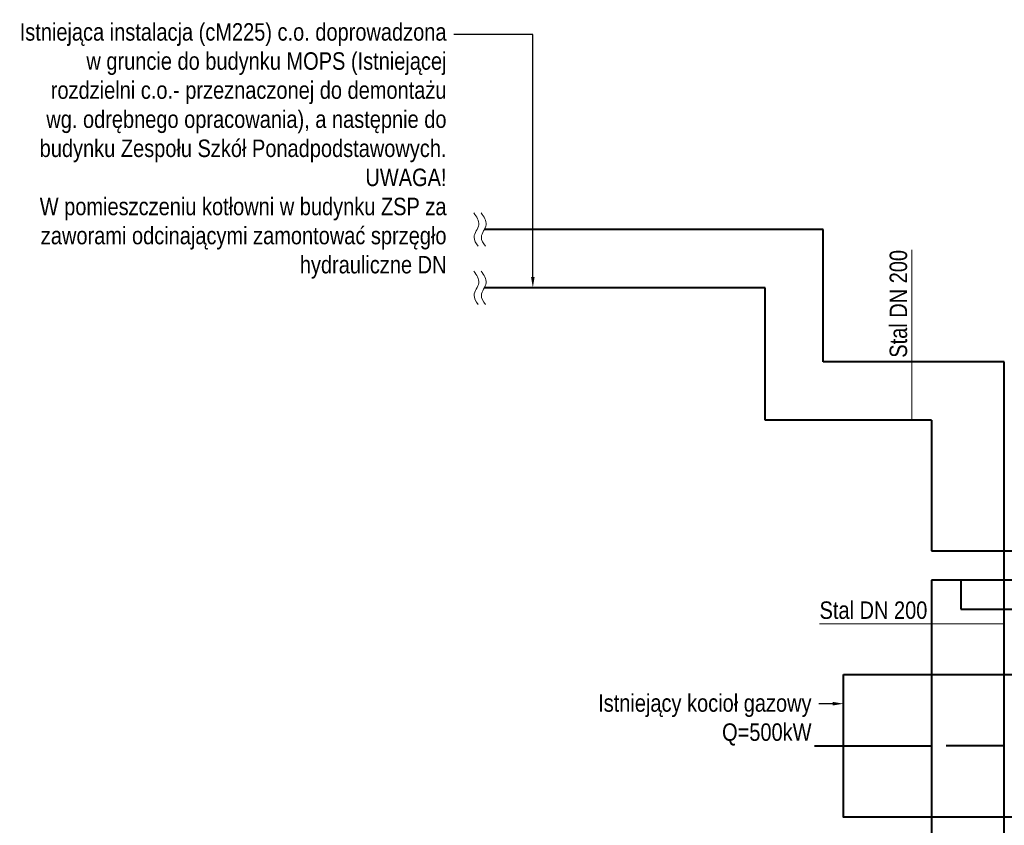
# Model space of a CAD drawing. Header units: centimetres. Extents: x 4745 to 39369, y 17389 to 19524.
# Tile 105 of 188: x 26578 to 27255, y 18176 to 18730. Entities that reach past the tile are written whole.
import ezdxf
from ezdxf import colors
from ezdxf.entities.mleader import LeaderData, LeaderLine
from ezdxf.lldxf.tags import DXFTag
from ezdxf.math import Vec2, Vec3

# ---------------------------------------------------------------- set-up
doc = ezdxf.new("R2010")
doc.units = ezdxf.units.CM
for name, color, linetype, lineweight in [('IS_Gaz', 40, 'Continuous', 40), ('IS_Opis', 250, 'Continuous', 9), ('IS_Powrót', 5, 'DASH', 40), ('IS_Zasilanie', 1, 'SOLID', 40)]:
    doc.layers.add(name, color=color, linetype=linetype, lineweight=lineweight)
doc.styles.add('styl1', font='ARIALN.TTF')
tags = doc.linetypes.add('DASH', pattern=[15, 10, -5]).pattern_tags.tags
tags[6:7] = [DXFTag(74, 4), DXFTag(75, 0), DXFTag(340, '0'), DXFTag(46, 0.0), DXFTag(50, 0.0), DXFTag(44, 0.0), DXFTag(45, 0.0)]
tags[4:5] = [DXFTag(74, 4), DXFTag(75, 0), DXFTag(340, '0'), DXFTag(46, 0.0), DXFTag(50, 0.0), DXFTag(44, 0.0), DXFTag(45, 0.0)]
tags = doc.linetypes.add('SOLID', pattern=[10, 10, 0]).pattern_tags.tags
tags[6:7] = [DXFTag(74, 4), DXFTag(75, 0), DXFTag(340, '0'), DXFTag(46, 0.0), DXFTag(50, 0.0), DXFTag(44, 0.0), DXFTag(45, 0.0)]
tags[4:5] = [DXFTag(74, 4), DXFTag(75, 0), DXFTag(340, '0'), DXFTag(46, 0.0), DXFTag(50, 0.0), DXFTag(44, 0.0), DXFTag(45, 0.0)]

msp = doc.modelspace()

# ---------------------------------------------------------------- linework, layer by layer
at = {"layer": 'IS_Gaz', "color": 18, "true_color": 0x000000}
msp.add_lwpolyline([(27144.43, 18279.84), (27365.43, 18279.84), (27365.43, 18181.84), (27144.43, 18181.84)], close=True, dxfattribs=at)
at = {"layer": 'IS_Opis'}
for p, q in [((27191.41, 18571.84), (27191.41, 18454.84)), ((27127.92, 18314.84), (27254.93, 18314.84))]:
    msp.add_line(p, q, dxfattribs=at)
for points in [[(26890.26, 18597.3), (26893.67, 18589.22), (26890.43, 18580.65), (26893.24, 18574.39)], [(26895.26, 18597.29), (26898.67, 18589.21), (26895.43, 18580.64), (26898.24, 18574.38)], [(26890.26, 18557.3), (26893.67, 18549.22), (26890.43, 18540.65), (26893.24, 18534.39)], [(26895.26, 18557.29), (26898.67, 18549.21), (26895.43, 18540.64), (26898.24, 18534.38)]]:
    msp.add_spline(points, degree=3, dxfattribs=at)
at = {"layer": 'IS_Powrót'}
for p, q in [((27090.43, 18545.84), (26897.43, 18545.84)), ((27090.43, 18454.84), (27090.43, 18545.84)), ((27204.93, 18454.84), (27090.43, 18454.84)), ((27204.93, 18454.84), (27204.93, 18364.84)), ((27204.93, 18364.84), (27310.43, 18364.84)), ((27204.93, 18344.84), (27204.93, 18230.84)), ((27310.43, 18344.84), (27204.93, 18344.84))]:
    msp.add_line(p, q, dxfattribs=at)
at = {"layer": 'IS_Powrót', "color": 18, "true_color": 0x000000}
for p, q in [((27224.93, 18344.84), (27224.93, 18324.84)), ((27224.93, 18324.84), (27551.43, 18324.84)), ((27204.93, 18230.84), (27204.93, 17914.84))]:
    msp.add_line(p, q, dxfattribs=at)
at = {"layer": 'IS_Zasilanie'}
for p, q in [((27130.43, 18585.84), (26897.43, 18585.84)), ((27130.43, 18494.84), (27130.43, 18585.84)), ((27254.93, 18494.84), (27130.43, 18494.84)), ((27254.93, 18230.84), (27254.93, 18494.84)), ((27254.93, 18230.84), (27214.93, 18230.84))]:
    msp.add_line(p, q, dxfattribs=at)
at = {"layer": 'IS_Zasilanie', "color": 18, "true_color": 0x000000}
msp.add_line((27254.93, 17914.84), (27254.93, 18230.84), dxfattribs=at)

# ---------------------------------------------------------------- texts
at = {"layer": 'IS_Opis', "insert": (27176.09, 18571.84), "char_height": 12, "attachment_point": 3, "rotation": 90, "style": 'styl1'}
msp.add_mtext_dynamic_manual_height_columns('\\pxqr;Stal DN 200', width=79.2717, gutter_width=12.5, heights=[0], dxfattribs=at)
at = {"layer": 'IS_Opis', "insert": (27127.92, 18330.16), "char_height": 12, "attachment_point": 1, "style": 'styl1'}
msp.add_mtext_dynamic_manual_height_columns('\\pxql;Stal DN 200', width=79.2717, gutter_width=12.5, heights=[0], dxfattribs=at)

# ---------------------------------------------------------------- next in the draw order: leaders
at = {"layer": 'IS_Opis'}
ml = msp.add_multileader_mtext('Standard', dxfattribs=at)
ml.set_content('\\A1;Istniejąca instalacja (cM225) c.o. doprowadzona w gruncie do budynku MOPS (Istniejącej rozdzielni c.o.- przeznaczonej do demontażu wg. odrębnego opracowania), a następnie do budynku Zespołu Szkół Ponadpodstawowych. UWAGA!\\PW pomieszczeniu kotłowni w budynku ZSP za zaworami odcinającymi zamontować sprzęgło hydrauliczne DN ', color=256, style='styl1')
ml.set_leader_properties()
ml.build(insert=Vec2(0, 0))
ml.multileader.update_dxf_attribs({"dogleg_length": 5, "arrow_head_size": 7.5})
ctx = ml.context
ctx.base_point, ctx.char_height, ctx.arrow_head_size, ctx.landing_gap_size, ctx.plane_origin = Vec3(26574.93, 18720.01), 12, 7.5, 5, Vec3(26827.9, 18718.54)
ctx.text_align_type = 2
notes = []
notes.append((ctx, [(1, (1, 1, 0), (26930.82, 18720.01), (-1, 0), 54.36, [(0, [(26930.82, 18545.84)], 0, [])])]))
ctx.mtext.insert, ctx.mtext.width, ctx.mtext.defined_height, ctx.mtext.alignment, ctx.mtext.flow_direction = Vec3(26871.47, 18727.77), 293.4033, 76.92, 3, 5
ctx.mtext.has_bg_fill, ctx.mtext.bg_color, ctx.mtext.bg_scale_factor, ctx.mtext.bg_transparency, ctx.mtext.use_window_bg_color = 1, -1073741824, 1, 0, 1
ml = msp.add_multileader_mtext('Standard', dxfattribs=at)
ml.set_content('\\A1;Istniejący kocioł gazowy Q=500kW ', color=256, style='styl1')
ml.set_leader_properties()
ml.build(insert=Vec2(0, 0))
ml.multileader.update_dxf_attribs({"dogleg_length": 5, "arrow_head_size": 7.5})
ctx = ml.context
ctx.base_point, ctx.char_height, ctx.arrow_head_size, ctx.landing_gap_size, ctx.plane_origin = Vec3(26972.13, 18259.84), 12, 7.5, 5, Vec3(27215.47, 18043.29)
ctx.text_align_type = 2
notes.append((ctx, [(1, (1, 1, 0), (27128.38, 18259.84), (-1, 0), 0.968, [(0, [(27144.43, 18259.84)], 0, [])])]))
ctx.mtext.insert, ctx.mtext.width, ctx.mtext.defined_height, ctx.mtext.alignment, ctx.mtext.flow_direction = Vec3(27122.41, 18266.3), 146.9442, 76.92, 3, 5
ctx.mtext.has_bg_fill, ctx.mtext.bg_color, ctx.mtext.bg_scale_factor, ctx.mtext.bg_transparency, ctx.mtext.use_window_bg_color = 1, -1027028792, 1.5, 0, 1
for ctx, leaders in notes:
    for number, flags, end, landing, length, lines in leaders:
        leader = LeaderData()
        leader.index, (leader.has_last_leader_line, leader.has_dogleg_vector, leader.attachment_direction) = number, flags
        leader.last_leader_point, leader.dogleg_vector, leader.dogleg_length = Vec3(end), Vec3(landing), length
        for number, points, colour, breaks in lines:
            line = LeaderLine()
            line.index, line.vertices, line.color, line.breaks = number, Vec3.list(points), colors.encode_raw_color(colour), breaks
            leader.lines.append(line)
        ctx.leaders.append(leader)

# ---------------------------------------------------------------- next in the draw order: linework, layer by layer
at = {"layer": 'IS_Powrót'}
msp.add_line((27124.43, 18230.84), (27204.93, 18230.84), dxfattribs=at)

doc.saveas('drawing.dxf')
